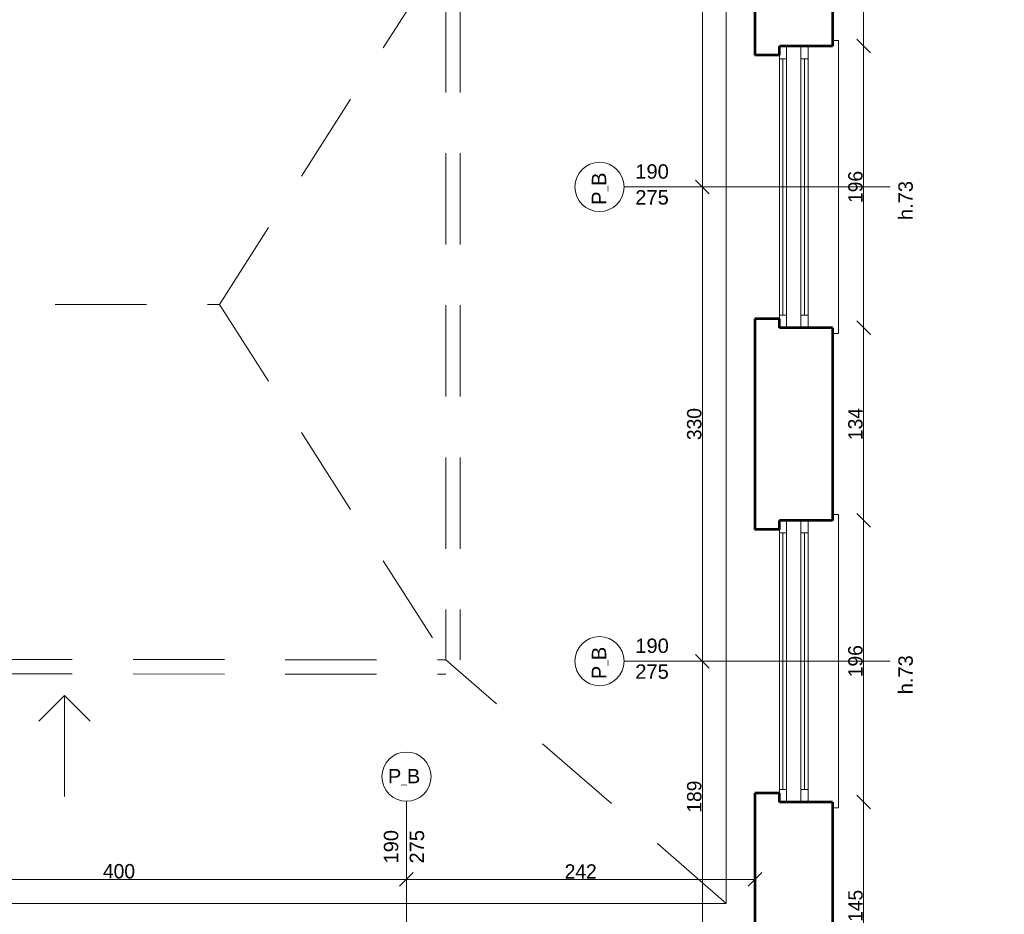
# Model space of a CAD drawing. Header units: inches. Extents: x -21887 to 84279, y -131485 to 67836.
# Tile 119 of 256: x 48125 to 54975, y -14246 to -8020. Entities that reach past the tile are written whole.
import ezdxf

# ---------------------------------------------------------------- set-up
doc = ezdxf.new("R2010")
doc.units = ezdxf.units.IN
doc.header["$MEASUREMENT"] = 0
doc.linetypes.add('Long Dashed', pattern=[1058.333302, 634.99999, -423.333311])
doc.layers.get('0').update_dxf_attribs({"lineweight": 13})
doc.layers.get('Defpoints').update_dxf_attribs({"lineweight": 13})
for name, color, linetype, lineweight in [('AI_MURY', 7, 'Continuous', 53), ('Dimensioning', 7, 'Continuous', 13), ('DRZWI', 7, 'Continuous', 13), ('PODCIAGI', 7, 'Continuous', 13)]:
    doc.layers.add(name, color=color, linetype=linetype, lineweight=lineweight)
doc.styles.add('GENERATED_STYLE_7', font='txt')
doc.styles.add('Style-Courier New', font='txt')
doc.dimstyles.new('Dimstyle_4', dxfattribs={"dimtxt": 100, "dimasz": 95, "dimexe": 0, "dimexo": 0, "dimgap": 0.09, "dimtad": 1, "dimdec": 0, "dimlfac": 0.1, "dimzin": 0, "dimdsep": 46, "dimlunit": 5, "dimtxsty": 'GENERATED_STYLE_7', "dimblk": 'ARROWHEAD_6', "dimcen": 0.09, "dimclrd": 161, "dimclre": 161, "dimclrt": 7, "dimadec": 0, "dimazin": 0, "dimtfac": 1, "dimtdec": 0, "dimtmove": 0, "dimatfit": 3, "dimfxl": 0, "dimtolj": 1, "dimtzin": 0, "dimarcsym": 0})
doc.dimstyles.new('Dimstyle_5', dxfattribs={"dimtxt": 100, "dimasz": 95, "dimexe": 0.18, "dimexo": 0, "dimgap": 0.09, "dimtad": 1, "dimtih": 1, "dimtoh": 1, "dimdec": 0, "dimlfac": 0.1, "dimzin": 0, "dimdsep": 46, "dimlunit": 5, "dimtxsty": 'GENERATED_STYLE_7', "dimblk": 'ARROWHEAD_6', "dimcen": 0.09, "dimclrd": 161, "dimclre": 161, "dimclrt": 7, "dimadec": 0, "dimazin": 0, "dimtfac": 1, "dimtdec": 0, "dimtmove": 0, "dimatfit": 3, "dimfxl": 0, "dimtolj": 1, "dimtzin": 0, "dimarcsym": 0})

# ---------------------------------------------------------------- blocks, each defined once
blk = doc.blocks.new('ARROWHEAD_6')
at = {"color": 0, "linetype": 'Continuous'}
for p, q in [((0, 0), (-1, 0)), ((-0.5, -0.5), (0.5, 0.5))]:
    blk.add_line(p, q, dxfattribs=at)
blk = doc.blocks.new('*U184')
at = {"layer": 'Defpoints', "color": 0, "linetype": 'Continuous'}
for p in [(-270, -21459.3), (57580.5, -21459.3), (56990.5, -24609.3)]:
    blk.add_point(p, dxfattribs=at)
at = {"layer": 'Dimensioning', "color": 161, "linetype": 'Continuous', "lineweight": -2}
for p, q in [((-269.9, -21459.3), (-270, -21459.3)), ((-270, -24514.3), (-270, -21554.3)), ((-269.9, -24609.3), (-270, -24609.3))]:
    blk.add_line(p, q, dxfattribs=at)
at = {"layer": 'Dimensioning', "color": 161, "linetype": 'Continuous', "lineweight": -2, "xscale": 95, "yscale": 95, "zscale": 95}
for p, rotation in [((-270, -21459.3), 90), ((-270, -24609.3), 270)]:
    blk.add_blockref('ARROWHEAD_6', p, dxfattribs=dict(at, rotation=rotation))
at = {"layer": 'Dimensioning', "color": 7, "linetype": 'Continuous', "insert": (-326.3, -23034.3), "char_height": 100, "attachment_point": 5, "rotation": 90, "style": 'GENERATED_STYLE_7'}
blk.add_mtext('315', dxfattribs=at)
blk = doc.blocks.new('*U1771')
at = {"layer": 'Defpoints'}
for p in [(122.4, -22997.2), (57973, -22997.2), (122.4, -23034.3), (57383, -26147.2)]:
    blk.add_point(p, dxfattribs=at)
at = {"layer": 'Dimensioning', "color": 161, "linetype": 'Continuous'}
blk.add_blockref('*U184', (392.5, -1537.9), dxfattribs=at)
blk = doc.blocks.new('*D1914')
at = {"layer": 'Defpoints'}
for p in [(122.4, 0), (122.4, -22997.2), (57973, -22997.2), (57383, -26147.2)]:
    blk.add_point(p, dxfattribs=at)
at = {"layer": 'Dimensioning', "color": 161, "linetype": 'Continuous'}
blk.add_blockref('*U1771', (0, 0), dxfattribs=at)
blk = doc.blocks.new('*U1063')
at = {"layer": 'Defpoints', "color": 0, "linetype": 'Continuous'}
for p in [(46816.1, -14002.6), (50816.1, -14002.6), (50816.1, -14002.6)]:
    blk.add_point(p, dxfattribs=at)
at = {"layer": 'Dimensioning', "color": 161, "linetype": 'Continuous', "lineweight": -2}
for p, q in [((46816.1, -14002.6), (46816.1, -14002.4)), ((46911.1, -14002.6), (50721.1, -14002.6)), ((50816.1, -14002.6), (50816.1, -14002.8))]:
    blk.add_line(p, q, dxfattribs=at)
at = {"layer": 'Dimensioning', "color": 161, "linetype": 'Continuous', "lineweight": -2, "xscale": 95, "yscale": 95, "zscale": 95, "rotation": 180}
blk.add_blockref('ARROWHEAD_6', (46816.1, -14002.6), dxfattribs=at)
at = {"layer": 'Dimensioning', "color": 161, "linetype": 'Continuous', "lineweight": -2, "xscale": 95, "yscale": 95, "zscale": 95}
blk.add_blockref('ARROWHEAD_6', (50816.1, -14002.6), dxfattribs=at)
at = {"layer": 'Dimensioning', "color": 7, "linetype": 'Continuous', "insert": (48816.1, -13946.3), "char_height": 100, "attachment_point": 5, "style": 'GENERATED_STYLE_7'}
blk.add_mtext('400', dxfattribs=at)
blk = doc.blocks.new('*D1996')
at = {"layer": 'Defpoints'}
for p in [(46816.1, -14002.6), (48816.1, -14002.6), (50816.1, -14002.6), (50816.1, -14002.6)]:
    blk.add_point(p, dxfattribs=at)
at = {"layer": 'Dimensioning', "color": 161, "linetype": 'Continuous'}
blk.add_blockref('*U1063', (0, 0), dxfattribs=at)
blk = doc.blocks.new('*U1064')
at = {"layer": 'Defpoints', "color": 0, "linetype": 'Continuous'}
for p in [(50816.1, -14002.6), (53240.5, -14002.6), (53240.5, -14002.6)]:
    blk.add_point(p, dxfattribs=at)
at = {"layer": 'Dimensioning', "color": 161, "linetype": 'Continuous', "lineweight": -2}
for p, q in [((50816.1, -14002.6), (50816.1, -14002.8)), ((50911.1, -14002.6), (53145.5, -14002.6)), ((53240.5, -14002.6), (53240.5, -14002.8))]:
    blk.add_line(p, q, dxfattribs=at)
at = {"layer": 'Dimensioning', "color": 161, "linetype": 'Continuous', "lineweight": -2, "xscale": 95, "yscale": 95, "zscale": 95, "rotation": 180}
blk.add_blockref('ARROWHEAD_6', (50816.1, -14002.6), dxfattribs=at)
at = {"layer": 'Dimensioning', "color": 161, "linetype": 'Continuous', "lineweight": -2, "xscale": 95, "yscale": 95, "zscale": 95}
blk.add_blockref('ARROWHEAD_6', (53240.5, -14002.6), dxfattribs=at)
at = {"layer": 'Dimensioning', "color": 7, "linetype": 'Continuous', "insert": (52028.3, -13947.6), "char_height": 100, "attachment_point": 5, "style": 'GENERATED_STYLE_7'}
blk.add_mtext('242', dxfattribs=at)
blk = doc.blocks.new('*D1997')
at = {"layer": 'Defpoints'}
for p in [(50816.1, -14002.6), (52028.3, -14002.6), (53240.5, -14002.6), (53240.5, -14002.6)]:
    blk.add_point(p, dxfattribs=at)
at = {"layer": 'Dimensioning', "color": 161, "linetype": 'Continuous'}
blk.add_blockref('*U1064', (0, 0), dxfattribs=at)
blk = doc.blocks.new('*U376')
at = {"layer": 'Defpoints', "color": 0, "linetype": 'Continuous'}
for p in [(-3768.9, -23758.2), (61880.5, -23758.2), (62095.5, -27324.3)]:
    blk.add_point(p, dxfattribs=at)
at = {"layer": 'Dimensioning', "color": 161, "linetype": 'Continuous', "lineweight": -2}
for p, q in [((-3768.7, -23758.2), (-3768.9, -23758.2)), ((-3768.9, -27229.3), (-3768.9, -23853.2)), ((-3768.7, -27324.3), (-3768.9, -27324.3))]:
    blk.add_line(p, q, dxfattribs=at)
at = {"layer": 'Dimensioning', "color": 161, "linetype": 'Continuous', "lineweight": -2, "xscale": 95, "yscale": 95, "zscale": 95}
for p, rotation in [((-3768.9, -23758.2), 90), ((-3768.9, -27324.3), 270)]:
    blk.add_blockref('ARROWHEAD_6', p, dxfattribs=dict(at, rotation=rotation))
at = {"layer": 'Dimensioning', "color": 7, "linetype": 'Continuous', "insert": (-3825.2, -25541.2), "char_height": 100, "attachment_point": 5, "rotation": 90, "style": 'GENERATED_STYLE_7'}
blk.add_mtext('357', dxfattribs=at)
blk = doc.blocks.new('*U1772')
at = {"layer": 'Defpoints'}
for p in [(-2777.6, -24404.3), (62871.9, -24404.3), (-2777.6, -25541.2), (63086.9, -27970.5)]:
    blk.add_point(p, dxfattribs=at)
at = {"layer": 'Dimensioning', "color": 161, "linetype": 'Continuous'}
blk.add_blockref('*U376', (991.3, -646.2), dxfattribs=at)
blk = doc.blocks.new('*D2396')
at = {"layer": 'Defpoints'}
for p in [(-2777.6, 0), (-2777.6, -24404.3), (62871.9, -24404.3), (63086.9, -27970.5)]:
    blk.add_point(p, dxfattribs=at)
at = {"layer": 'Dimensioning', "color": 161, "linetype": 'Continuous'}
blk.add_blockref('*U1772', (0, 0), dxfattribs=at)
blk = doc.blocks.new('*U377')
at = {"layer": 'Defpoints', "color": 0, "linetype": 'Continuous'}
for p in [(-3768.9, -21459.3), (61832.4, -21459.3), (61880.5, -23758.2)]:
    blk.add_point(p, dxfattribs=at)
at = {"layer": 'Dimensioning', "color": 161, "linetype": 'Continuous', "lineweight": -2}
for p, q in [((-3768.7, -21459.3), (-3768.9, -21459.3)), ((-3768.9, -23663.2), (-3768.9, -21554.3)), ((-3768.7, -23758.2), (-3768.9, -23758.2))]:
    blk.add_line(p, q, dxfattribs=at)
at = {"layer": 'Dimensioning', "color": 161, "linetype": 'Continuous', "lineweight": -2, "xscale": 95, "yscale": 95, "zscale": 95}
for p, rotation in [((-3768.9, -21459.3), 90), ((-3768.9, -23758.2), 270)]:
    blk.add_blockref('ARROWHEAD_6', p, dxfattribs=dict(at, rotation=rotation))
at = {"layer": 'Dimensioning', "color": 7, "linetype": 'Continuous', "insert": (-3825.2, -22608.7), "char_height": 100, "attachment_point": 5, "rotation": 90, "style": 'GENERATED_STYLE_7'}
blk.add_mtext('230', dxfattribs=at)
blk = doc.blocks.new('*U1773')
at = {"layer": 'Defpoints'}
for p in [(-3488.6, -22004), (62112.7, -22004), (-3488.6, -22608.7), (62160.9, -24302.8)]:
    blk.add_point(p, dxfattribs=at)
at = {"layer": 'Dimensioning', "color": 161, "linetype": 'Continuous'}
blk.add_blockref('*U377', (280.3, -544.7), dxfattribs=at)
blk = doc.blocks.new('*D2397')
at = {"layer": 'Defpoints'}
for p in [(-3488.6, 0), (-3488.6, -22004), (62112.7, -22004), (62160.9, -24302.8)]:
    blk.add_point(p, dxfattribs=at)
at = {"layer": 'Dimensioning', "color": 161, "linetype": 'Continuous'}
blk.add_blockref('*U1773', (0, 0), dxfattribs=at)
blk = doc.blocks.new('*U403')
at = {"layer": 'Defpoints', "color": 0, "linetype": 'Continuous'}
for p in [(52874.8, -12484.3), (53040.5, -12484.3), (53240.5, -14369.3)]:
    blk.add_point(p, dxfattribs=at)
at = {"layer": 'Dimensioning', "color": 161, "linetype": 'Continuous', "lineweight": -2}
for p, q in [((52875, -12484.3), (52874.8, -12484.3)), ((52874.8, -14274.3), (52874.8, -12579.3)), ((52875, -14369.3), (52874.8, -14369.3))]:
    blk.add_line(p, q, dxfattribs=at)
at = {"layer": 'Dimensioning', "color": 161, "linetype": 'Continuous', "lineweight": -2, "xscale": 95, "yscale": 95, "zscale": 95}
for p, rotation in [((52874.8, -12484.3), 90), ((52874.8, -14369.3), 270)]:
    blk.add_blockref('ARROWHEAD_6', p, dxfattribs=dict(at, rotation=rotation))
at = {"layer": 'Dimensioning', "color": 7, "linetype": 'Continuous', "insert": (52818.5, -13426.8), "char_height": 100, "attachment_point": 5, "rotation": 90, "style": 'GENERATED_STYLE_7'}
blk.add_mtext('189', dxfattribs=at)
blk = doc.blocks.new('*D2501')
at = {"layer": 'Defpoints'}
for p in [(52874.8, -12484.3), (53040.5, -12484.3), (52874.8, -13426.8), (53240.5, -14369.3)]:
    blk.add_point(p, dxfattribs=at)
at = {"layer": 'Dimensioning', "color": 161, "linetype": 'Continuous'}
blk.add_blockref('*U403', (0, 0), dxfattribs=at)
blk = doc.blocks.new('*U404')
at = {"layer": 'Defpoints', "color": 0, "linetype": 'Continuous'}
for p in [(52874.8, -9184.3), (53040.5, -9184.3), (53040.5, -12484.3)]:
    blk.add_point(p, dxfattribs=at)
at = {"layer": 'Dimensioning', "color": 161, "linetype": 'Continuous', "lineweight": -2}
for p, q in [((52875, -9184.3), (52874.8, -9184.3)), ((52874.8, -12389.3), (52874.8, -9279.3)), ((52875, -12484.3), (52874.8, -12484.3))]:
    blk.add_line(p, q, dxfattribs=at)
at = {"layer": 'Dimensioning', "color": 161, "linetype": 'Continuous', "lineweight": -2, "xscale": 95, "yscale": 95, "zscale": 95}
for p, rotation in [((52874.8, -9184.3), 90), ((52874.8, -12484.3), 270)]:
    blk.add_blockref('ARROWHEAD_6', p, dxfattribs=dict(at, rotation=rotation))
at = {"layer": 'Dimensioning', "color": 7, "linetype": 'Continuous', "insert": (52818.5, -10834.3), "char_height": 100, "attachment_point": 5, "rotation": 90, "style": 'GENERATED_STYLE_7'}
blk.add_mtext('330', dxfattribs=at)
blk = doc.blocks.new('*D2502')
at = {"layer": 'Defpoints'}
for p in [(52874.8, -9184.3), (53040.5, -9184.3), (52874.8, -10834.3), (53040.5, -12484.3)]:
    blk.add_point(p, dxfattribs=at)
at = {"layer": 'Dimensioning', "color": 161, "linetype": 'Continuous'}
blk.add_blockref('*U404', (0, 0), dxfattribs=at)
blk = doc.blocks.new('*U405')
at = {"layer": 'Defpoints', "color": 0, "linetype": 'Continuous'}
for p in [(52874.8, -5884.3), (53040.5, -5884.3), (53040.5, -9184.3)]:
    blk.add_point(p, dxfattribs=at)
at = {"layer": 'Dimensioning', "color": 161, "linetype": 'Continuous', "lineweight": -2}
for p, q in [((52875, -5884.3), (52874.8, -5884.3)), ((52874.8, -9089.3), (52874.8, -5979.3)), ((52875, -9184.3), (52874.8, -9184.3))]:
    blk.add_line(p, q, dxfattribs=at)
at = {"layer": 'Dimensioning', "color": 161, "linetype": 'Continuous', "lineweight": -2, "xscale": 95, "yscale": 95, "zscale": 95}
for p, rotation in [((52874.8, -5884.3), 90), ((52874.8, -9184.3), 270)]:
    blk.add_blockref('ARROWHEAD_6', p, dxfattribs=dict(at, rotation=rotation))
at = {"layer": 'Dimensioning', "color": 7, "linetype": 'Continuous', "insert": (52818.5, -7534.3), "char_height": 100, "attachment_point": 5, "rotation": 90, "style": 'GENERATED_STYLE_7'}
blk.add_mtext('330', dxfattribs=at)
blk = doc.blocks.new('*D2503')
at = {"layer": 'Defpoints'}
for p in [(52874.8, -5884.3), (53040.5, -5884.3), (52874.8, -7534.3), (53040.5, -9184.3)]:
    blk.add_point(p, dxfattribs=at)
at = {"layer": 'Dimensioning', "color": 161, "linetype": 'Continuous'}
blk.add_blockref('*U405', (0, 0), dxfattribs=at)
blk = doc.blocks.new('*U408')
at = {"layer": 'Defpoints', "color": 0, "linetype": 'Continuous'}
for p in [(4587.2, -12484.3), (53040.5, -12484.3), (53240.5, -14369.3)]:
    blk.add_point(p, dxfattribs=at)
at = {"layer": 'Dimensioning', "color": 161, "linetype": 'Continuous', "lineweight": -2}
for p, q in [((4587.4, -12484.3), (4587.2, -12484.3)), ((4587.2, -14274.3), (4587.2, -12579.3)), ((4587.4, -14369.3), (4587.2, -14369.3))]:
    blk.add_line(p, q, dxfattribs=at)
at = {"layer": 'Dimensioning', "color": 161, "linetype": 'Continuous', "lineweight": -2, "xscale": 95, "yscale": 95, "zscale": 95}
for p, rotation in [((4587.2, -12484.3), 90), ((4587.2, -14369.3), 270)]:
    blk.add_blockref('ARROWHEAD_6', p, dxfattribs=dict(at, rotation=rotation))
at = {"layer": 'Dimensioning', "color": 7, "linetype": 'Continuous', "insert": (4530.9, -13426.8), "char_height": 100, "attachment_point": 5, "rotation": 90, "style": 'GENERATED_STYLE_7'}
blk.add_mtext('189', dxfattribs=at)
blk = doc.blocks.new('*D2506')
at = {"layer": 'Defpoints'}
for p in [(4587.2, -12484.3), (53040.5, -12484.3), (4587.2, -13426.8), (53240.5, -14369.3)]:
    blk.add_point(p, dxfattribs=at)
at = {"layer": 'Dimensioning', "color": 161, "linetype": 'Continuous'}
blk.add_blockref('*U408', (0, 0), dxfattribs=at)
blk = doc.blocks.new('*U409')
at = {"layer": 'Defpoints', "color": 0, "linetype": 'Continuous'}
for p in [(4587.2, -9184.3), (53040.5, -9184.3), (53040.5, -12484.3)]:
    blk.add_point(p, dxfattribs=at)
at = {"layer": 'Dimensioning', "color": 161, "linetype": 'Continuous', "lineweight": -2}
for p, q in [((4587.4, -9184.3), (4587.2, -9184.3)), ((4587.2, -12389.3), (4587.2, -9279.3)), ((4587.4, -12484.3), (4587.2, -12484.3))]:
    blk.add_line(p, q, dxfattribs=at)
at = {"layer": 'Dimensioning', "color": 161, "linetype": 'Continuous', "lineweight": -2, "xscale": 95, "yscale": 95, "zscale": 95}
for p, rotation in [((4587.2, -9184.3), 90), ((4587.2, -12484.3), 270)]:
    blk.add_blockref('ARROWHEAD_6', p, dxfattribs=dict(at, rotation=rotation))
at = {"layer": 'Dimensioning', "color": 7, "linetype": 'Continuous', "insert": (4530.9, -10834.3), "char_height": 100, "attachment_point": 5, "rotation": 90, "style": 'GENERATED_STYLE_7'}
blk.add_mtext('330', dxfattribs=at)
blk = doc.blocks.new('*D2507')
at = {"layer": 'Defpoints'}
for p in [(4587.2, -9184.3), (53040.5, -9184.3), (4587.2, -10834.3), (53040.5, -12484.3)]:
    blk.add_point(p, dxfattribs=at)
at = {"layer": 'Dimensioning', "color": 161, "linetype": 'Continuous'}
blk.add_blockref('*U409', (0, 0), dxfattribs=at)
blk = doc.blocks.new('*U410')
at = {"layer": 'Defpoints', "color": 0, "linetype": 'Continuous'}
for p in [(4587.2, -5884.3), (53040.5, -5884.3), (53040.5, -9184.3)]:
    blk.add_point(p, dxfattribs=at)
at = {"layer": 'Dimensioning', "color": 161, "linetype": 'Continuous', "lineweight": -2}
for p, q in [((4587.4, -5884.3), (4587.2, -5884.3)), ((4587.2, -9089.3), (4587.2, -5979.3)), ((4587.4, -9184.3), (4587.2, -9184.3))]:
    blk.add_line(p, q, dxfattribs=at)
at = {"layer": 'Dimensioning', "color": 161, "linetype": 'Continuous', "lineweight": -2, "xscale": 95, "yscale": 95, "zscale": 95}
for p, rotation in [((4587.2, -5884.3), 90), ((4587.2, -9184.3), 270)]:
    blk.add_blockref('ARROWHEAD_6', p, dxfattribs=dict(at, rotation=rotation))
at = {"layer": 'Dimensioning', "color": 7, "linetype": 'Continuous', "insert": (4530.9, -7534.3), "char_height": 100, "attachment_point": 5, "rotation": 90, "style": 'GENERATED_STYLE_7'}
blk.add_mtext('330', dxfattribs=at)
blk = doc.blocks.new('*D2508')
at = {"layer": 'Defpoints'}
for p in [(4587.2, -5884.3), (53040.5, -5884.3), (4587.2, -7534.3), (53040.5, -9184.3)]:
    blk.add_point(p, dxfattribs=at)
at = {"layer": 'Dimensioning', "color": 161, "linetype": 'Continuous'}
blk.add_blockref('*U410', (0, 0), dxfattribs=at)
blk = doc.blocks.new('*U803')
at = {"layer": 'Defpoints', "color": 0, "linetype": 'Continuous'}
for p in [(53780.5, -13464.3), (53996, -13464.3), (53780.5, -14909.3)]:
    blk.add_point(p, dxfattribs=at)
at = {"layer": 'Dimensioning', "color": 161, "linetype": 'Continuous', "lineweight": -2}
for p, q in [((53995.8, -13464.3), (53996, -13464.3)), ((53996, -14814.3), (53996, -13559.3)), ((53995.8, -14909.3), (53996, -14909.3))]:
    blk.add_line(p, q, dxfattribs=at)
at = {"layer": 'Dimensioning', "color": 161, "linetype": 'Continuous', "lineweight": -2, "xscale": 95, "yscale": 95, "zscale": 95}
for p, rotation in [((53996, -13464.3), 90), ((53996, -14909.3), 270)]:
    blk.add_blockref('ARROWHEAD_6', p, dxfattribs=dict(at, rotation=rotation))
at = {"layer": 'Dimensioning', "color": 7, "linetype": 'Continuous', "insert": (53940.2, -14186.8), "char_height": 100, "attachment_point": 5, "rotation": 90, "style": 'GENERATED_STYLE_7'}
blk.add_mtext('145', dxfattribs=at)
blk = doc.blocks.new('*D3032')
at = {"layer": 'Defpoints'}
for p in [(53780.5, -13464.3), (53996, -13464.3), (53996, -14186.8), (53780.5, -14909.3)]:
    blk.add_point(p, dxfattribs=at)
at = {"layer": 'Dimensioning', "color": 161, "linetype": 'Continuous'}
blk.add_blockref('*U803', (0, 0), dxfattribs=at)
blk = doc.blocks.new('*U804')
at = {"layer": 'Defpoints', "color": 0, "linetype": 'Continuous'}
for p in [(53780.5, -11504.3), (53996, -11504.3), (53780.5, -13464.3)]:
    blk.add_point(p, dxfattribs=at)
at = {"layer": 'Dimensioning', "color": 161, "linetype": 'Continuous', "lineweight": -2}
for p, q in [((53995.8, -11504.3), (53996, -11504.3)), ((53996, -13369.3), (53996, -11599.3)), ((53995.8, -13464.3), (53996, -13464.3))]:
    blk.add_line(p, q, dxfattribs=at)
at = {"layer": 'Dimensioning', "color": 161, "linetype": 'Continuous', "lineweight": -2, "xscale": 95, "yscale": 95, "zscale": 95}
for p, rotation in [((53996, -11504.3), 90), ((53996, -13464.3), 270)]:
    blk.add_blockref('ARROWHEAD_6', p, dxfattribs=dict(at, rotation=rotation))
at = {"layer": 'Dimensioning', "color": 7, "linetype": 'Continuous', "insert": (53939.7, -12484.3), "char_height": 100, "attachment_point": 5, "rotation": 90, "style": 'GENERATED_STYLE_7'}
blk.add_mtext('196', dxfattribs=at)
blk = doc.blocks.new('*D3033')
at = {"layer": 'Defpoints'}
for p in [(53780.5, -11504.3), (53996, -11504.3), (53996, -12484.3), (53780.5, -13464.3)]:
    blk.add_point(p, dxfattribs=at)
at = {"layer": 'Dimensioning', "color": 161, "linetype": 'Continuous'}
blk.add_blockref('*U804', (0, 0), dxfattribs=at)
blk = doc.blocks.new('*U805')
at = {"layer": 'Defpoints', "color": 0, "linetype": 'Continuous'}
for p in [(53780.5, -10164.3), (53996, -10164.3), (53780.5, -11504.3)]:
    blk.add_point(p, dxfattribs=at)
at = {"layer": 'Dimensioning', "color": 161, "linetype": 'Continuous', "lineweight": -2}
for p, q in [((53995.8, -10164.3), (53996, -10164.3)), ((53996, -11409.3), (53996, -10259.3)), ((53995.8, -11504.3), (53996, -11504.3))]:
    blk.add_line(p, q, dxfattribs=at)
at = {"layer": 'Dimensioning', "color": 161, "linetype": 'Continuous', "lineweight": -2, "xscale": 95, "yscale": 95, "zscale": 95}
for p, rotation in [((53996, -10164.3), 90), ((53996, -11504.3), 270)]:
    blk.add_blockref('ARROWHEAD_6', p, dxfattribs=dict(at, rotation=rotation))
at = {"layer": 'Dimensioning', "color": 7, "linetype": 'Continuous', "insert": (53939.7, -10834.3), "char_height": 100, "attachment_point": 5, "rotation": 90, "style": 'GENERATED_STYLE_7'}
blk.add_mtext('134', dxfattribs=at)
blk = doc.blocks.new('*D3034')
at = {"layer": 'Defpoints'}
for p in [(53780.5, -10164.3), (53996, -10164.3), (53996, -10834.3), (53780.5, -11504.3)]:
    blk.add_point(p, dxfattribs=at)
at = {"layer": 'Dimensioning', "color": 161, "linetype": 'Continuous'}
blk.add_blockref('*U805', (0, 0), dxfattribs=at)
blk = doc.blocks.new('*U806')
at = {"layer": 'Defpoints', "color": 0, "linetype": 'Continuous'}
for p in [(53780.5, -8204.3), (53996, -8204.3), (53780.5, -10164.3)]:
    blk.add_point(p, dxfattribs=at)
at = {"layer": 'Dimensioning', "color": 161, "linetype": 'Continuous', "lineweight": -2}
for p, q in [((53995.8, -8204.3), (53996, -8204.3)), ((53996, -10069.3), (53996, -8299.3)), ((53995.8, -10164.3), (53996, -10164.3))]:
    blk.add_line(p, q, dxfattribs=at)
at = {"layer": 'Dimensioning', "color": 161, "linetype": 'Continuous', "lineweight": -2, "xscale": 95, "yscale": 95, "zscale": 95}
for p, rotation in [((53996, -8204.3), 90), ((53996, -10164.3), 270)]:
    blk.add_blockref('ARROWHEAD_6', p, dxfattribs=dict(at, rotation=rotation))
at = {"layer": 'Dimensioning', "color": 7, "linetype": 'Continuous', "insert": (53939.7, -9184.3), "char_height": 100, "attachment_point": 5, "rotation": 90, "style": 'GENERATED_STYLE_7'}
blk.add_mtext('196', dxfattribs=at)
blk = doc.blocks.new('*D3035')
at = {"layer": 'Defpoints'}
for p in [(53780.5, -8204.3), (53996, -8204.3), (53996, -9184.3), (53780.5, -10164.3)]:
    blk.add_point(p, dxfattribs=at)
at = {"layer": 'Dimensioning', "color": 161, "linetype": 'Continuous'}
blk.add_blockref('*U806', (0, 0), dxfattribs=at)
blk = doc.blocks.new('*U807')
at = {"layer": 'Defpoints', "color": 0, "linetype": 'Continuous'}
for p in [(53780.5, -6864.3), (53996, -6864.3), (53780.5, -8204.3)]:
    blk.add_point(p, dxfattribs=at)
at = {"layer": 'Dimensioning', "color": 161, "linetype": 'Continuous', "lineweight": -2}
for p, q in [((53995.8, -6864.3), (53996, -6864.3)), ((53996, -8109.3), (53996, -6959.3)), ((53995.8, -8204.3), (53996, -8204.3))]:
    blk.add_line(p, q, dxfattribs=at)
at = {"layer": 'Dimensioning', "color": 161, "linetype": 'Continuous', "lineweight": -2, "xscale": 95, "yscale": 95, "zscale": 95}
for p, rotation in [((53996, -6864.3), 90), ((53996, -8204.3), 270)]:
    blk.add_blockref('ARROWHEAD_6', p, dxfattribs=dict(at, rotation=rotation))
at = {"layer": 'Dimensioning', "color": 7, "linetype": 'Continuous', "insert": (53939.7, -7534.3), "char_height": 100, "attachment_point": 5, "rotation": 90, "style": 'GENERATED_STYLE_7'}
blk.add_mtext('134', dxfattribs=at)
blk = doc.blocks.new('*D3036')
at = {"layer": 'Defpoints'}
for p in [(53780.5, -6864.3), (53996, -6864.3), (53996, -7534.3), (53780.5, -8204.3)]:
    blk.add_point(p, dxfattribs=at)
at = {"layer": 'Dimensioning', "color": 161, "linetype": 'Continuous'}
blk.add_blockref('*U807', (0, 0), dxfattribs=at)

msp = doc.modelspace()

# ---------------------------------------------------------------- linework, layer by layer
at = {"layer": 'AI_MURY', "color": 7, "linetype": 'Continuous'}
for p, q in [((53240.5, -6801.8), (53240.5, -8266.8)), ((53780.5, -6864.3), (53780.5, -8204.3)), ((53410.5, -8266.8), (53410.5, -8204.3)), ((53780.5, -8204.3), (53410.5, -8204.3)), ((53410.5, -8266.8), (53240.5, -8266.8)), ((53410.5, -10101.8), (53240.5, -10101.8)), ((53240.5, -10101.8), (53240.5, -11566.8)), ((53410.5, -10164.3), (53410.5, -10101.8)), ((53780.5, -10164.3), (53410.5, -10164.3)), ((53780.5, -10164.3), (53780.5, -11504.3)), ((53410.5, -11566.8), (53410.5, -11504.3)), ((53780.5, -11504.3), (53410.5, -11504.3)), ((53410.5, -11566.8), (53240.5, -11566.8)), ((53410.5, -13401.8), (53240.5, -13401.8)), ((53240.5, -13401.8), (53240.5, -14369.3)), ((53410.5, -13464.3), (53410.5, -13401.8)), ((53780.5, -13464.3), (53410.5, -13464.3)), ((53780.5, -13464.3), (53780.5, -14909.3))]:
    msp.add_line(p, q, dxfattribs=at)
at = {"layer": 'DRZWI', "color": 251, "linetype": 'Continuous'}
for p, q in [((53040.5, -14169.3), (53040.5, -939.3)), ((53780.5, -8164.3), (53820.5, -8164.3)), ((53820.5, -10204.3), (53820.5, -8164.3)), ((53780.5, -10204.3), (53820.5, -10204.3)), ((53780.5, -11464.3), (53820.5, -11464.3)), ((53820.5, -13504.3), (53820.5, -11464.3)), ((53780.5, -13504.3), (53820.5, -13504.3)), ((40591.6, -14169.3), (53040.5, -14169.3))]:
    msp.add_line(p, q, dxfattribs=at)
at = {"layer": 'DRZWI', "color": 220, "linetype": 'Continuous'}
for p, q in [((53460.5, -8291.8), (53460.5, -8204.3)), ((53560.5, -8291.8), (53560.5, -8204.3)), ((53610.5, -8291.8), (53610.5, -8204.3)), ((53410.5, -8291.8), (53410.5, -8266.8)), ((53410.5, -10076.8), (53410.5, -8291.8)), ((53460.5, -8291.8), (53410.5, -8291.8)), ((53435.5, -10076.8), (53435.5, -8291.8)), ((53460.5, -10076.8), (53460.5, -8291.8)), ((53610.5, -8291.8), (53560.5, -8291.8)), ((53560.5, -10076.8), (53560.5, -8291.8)), ((53585.5, -10076.8), (53585.5, -8291.8)), ((53610.5, -10076.8), (53610.5, -8291.8)), ((52330.1, -9184.3), (54180.9, -9184.3)), ((53460.5, -10076.8), (53410.5, -10076.8)), ((53410.5, -10076.8), (53410.5, -10101.8)), ((53460.5, -10076.8), (53460.5, -10164.3)), ((53560.5, -10076.8), (53560.5, -10164.3)), ((53610.5, -10076.8), (53560.5, -10076.8)), ((53610.5, -10076.8), (53610.5, -10164.3)), ((53460.5, -11591.8), (53460.5, -11504.3)), ((53560.5, -11591.8), (53560.5, -11504.3)), ((53610.5, -11591.8), (53610.5, -11504.3)), ((53410.5, -11591.8), (53410.5, -11566.8)), ((53410.5, -13376.8), (53410.5, -11591.8)), ((53460.5, -11591.8), (53410.5, -11591.8)), ((53435.5, -13376.8), (53435.5, -11591.8)), ((53460.5, -13376.8), (53460.5, -11591.8)), ((53610.5, -11591.8), (53560.5, -11591.8)), ((53560.5, -13376.8), (53560.5, -11591.8)), ((53585.5, -13376.8), (53585.5, -11591.8)), ((53610.5, -13376.8), (53610.5, -11591.8)), ((52330.1, -12484.3), (54180.9, -12484.3)), ((53460.5, -13376.8), (53410.5, -13376.8)), ((53410.5, -13376.8), (53410.5, -13401.8)), ((53460.5, -13376.8), (53460.5, -13464.3)), ((53560.5, -13376.8), (53560.5, -13464.3)), ((53610.5, -13376.8), (53560.5, -13376.8)), ((53610.5, -13376.8), (53610.5, -13464.3)), ((50816.1, -13458.9), (50816.1, -15309.7))]:
    msp.add_line(p, q, dxfattribs=at)
for centre in [(52158.8, -9184.2), (52158.8, -12484.2), (50816, -13287.6)]:
    msp.add_circle(centre, 171.3, dxfattribs=at)
at = {"layer": 'PODCIAGI', "color": 251, "linetype": 'Long Dashed'}
for p, q in [((51090.4, -2599.7), (51090.4, -12474.6)), ((51090.4, -2599.7), (51090.4, -12468.9)), ((51190.4, -2599.7), (51190.4, -12474.6)), ((49515.4, -10001.6), (51090.4, -7534.3)), ((44139.4, -10001.6), (49515.4, -10001.6)), ((49515.4, -10001.6), (51090.4, -12468.9)), ((42564.4, -12468.9), (51090.4, -12474.6)), ((53040.5, -14169.3), (51090.4, -12473.9)), ((42564.4, -12568.9), (51090.4, -12574.6))]:
    msp.add_line(p, q, dxfattribs=at)
at = {"layer": 'PODCIAGI', "color": 251, "linetype": 'Continuous'}
for p, q in [((48437, -12722), (48257.7, -12901.3)), ((48437, -13425.8), (48437, -12722)), ((48437, -12722), (48616.3, -12901.3))]:
    msp.add_line(p, q, dxfattribs=at)

# ---------------------------------------------------------------- texts
at = {"layer": 'DRZWI', "color": 220, "char_height": 100, "width": 355.178, "attachment_point": 1, "line_spacing_factor": 1.079165, "style": 'GENERATED_STYLE_7'}
for insert in [(52408, -9026.7), (52408, -12326.7)]:
    msp.add_mtext('\\fArial|b0|i0|c238|p39;190\\P275', dxfattribs=dict(at, insert=insert))
at = {"layer": 'DRZWI', "color": 220, "char_height": 100, "attachment_point": 1, "rotation": 90, "style": 'GENERATED_STYLE_7'}
for s, insert, width in [('\\fArial|b0|i0|c238|p39;P\\H50.000000;_\\H100.000000;B', (52105.3, -9309.1), 460.117), ('\\fArial|b0|i0|c238|p39;h.73', (54238.2, -9414.7), 460.863), ('\\fArial|b0|i0|c238|p39;P\\H50.000000;_\\H100.000000;B', (52105.3, -12609.1), 460.117), ('\\fArial|b0|i0|c238|p39;h.73', (54238.2, -12714.7), 460.863)]:
    msp.add_mtext(s, dxfattribs=dict(at, insert=insert, width=width))
at = {"layer": 'DRZWI', "color": 220, "insert": (50686.7, -13234), "char_height": 100, "width": 460.117, "attachment_point": 1, "style": 'GENERATED_STYLE_7'}
msp.add_mtext('\\fArial|b0|i0|c238|p39;P\\H50.000000;_\\H100.000000;B', dxfattribs=at)
at = {"layer": 'DRZWI', "color": 220, "insert": (50658.5, -13892), "char_height": 100, "width": 355.178, "attachment_point": 1, "rotation": 90, "line_spacing_factor": 1.079165, "style": 'GENERATED_STYLE_7'}
msp.add_mtext('\\fArial|b0|i0|c238|p39;190\\P275', dxfattribs=at)

# ---------------------------------------------------------------- dimensions: what is measured, and where the dimension line sits
at = {"layer": 'Dimensioning', "color": 161, "linetype": 'Continuous'}
for base, p1, p2, picture, middle in [((-3488.6, -22004), (62160.9, -24302.8), (62112.7, -22004), '*D2397', (-3488.6, 0)), ((-2777.6, -24404.3), (63086.9, -27970.5), (62871.9, -24404.3), '*D2396', (-2777.6, 0)), ((122.4, -22997.2), (57383, -26147.2), (57973, -22997.2), '*D1914', (122.4, 0)), ((4587.2, -5884.3), (53040.5, -9184.3), (53040.5, -5884.3), '*D2508', (4587.2, -7534.3)), ((52874.8, -5884.3), (53040.5, -9184.3), (53040.5, -5884.3), '*D2503', (52874.8, -7534.3)), ((53996, -6864.3), (53780.5, -8204.3), (53780.5, -6864.3), '*D3036', (53996, -7534.3)), ((53996, -8204.3), (53780.5, -10164.3), (53780.5, -8204.3), '*D3035', (53996, -9184.3)), ((4587.2, -9184.3), (53040.5, -12484.3), (53040.5, -9184.3), '*D2507', (4587.2, -10834.3)), ((52874.8, -9184.3), (53040.5, -12484.3), (53040.5, -9184.3), '*D2502', (52874.8, -10834.3)), ((53996, -10164.3), (53780.5, -11504.3), (53780.5, -10164.3), '*D3034', (53996, -10834.3)), ((53996, -11504.3), (53780.5, -13464.3), (53780.5, -11504.3), '*D3033', (53996, -12484.3)), ((4587.2322323, -12484.2868952), (53240.5180538, -14369.2868952), (53040.5180538, -12484.2868952), '*D2506', (4587.2322323, -13426.7868952)), ((52874.8116303, -12484.2868952), (53240.5180538, -14369.2868952), (53040.5180538, -12484.2868952), '*D2501', (52874.8116303, -13426.7868952)), ((53995.9513064, -13464.2868952), (53780.5180538, -14909.2868952), (53780.5180538, -13464.2868952), '*D3032', (53995.9513064, -14186.7868952))]:
    dim = msp.add_linear_dim(base=base, p1=p1, p2=p2, angle=90, dimstyle='Dimstyle_4', override={"dimtxsty": 'Style-Courier New', "dimclrd": 0, "dimclre": 161, "dimlwe": 0}, dxfattribs=at)
    dim.commit()
    dim.dimension.update_dxf_attribs({"geometry": picture, "text_midpoint": middle, "dimtype": 128})
for base, p1, p2, picture, middle in [((50816.1, -14002.6), (46816.1, -14002.6), (50816.1, -14002.6), '*D1996', (48816.1, -14002.6)), ((53240.5, -14002.6), (50816.1, -14002.6), (53240.5, -14002.6), '*D1997', (52028.3, -14002.6))]:
    dim = msp.add_linear_dim(base=base, p1=p1, p2=p2, dimstyle='Dimstyle_5', override={"dimtxsty": 'Style-Courier New', "dimclrd": 0, "dimclre": 161, "dimlwe": 0}, dxfattribs=at)
    dim.commit()
    dim.dimension.update_dxf_attribs({"geometry": picture, "text_midpoint": middle, "dimtype": 128})

doc.saveas('drawing.dxf')
